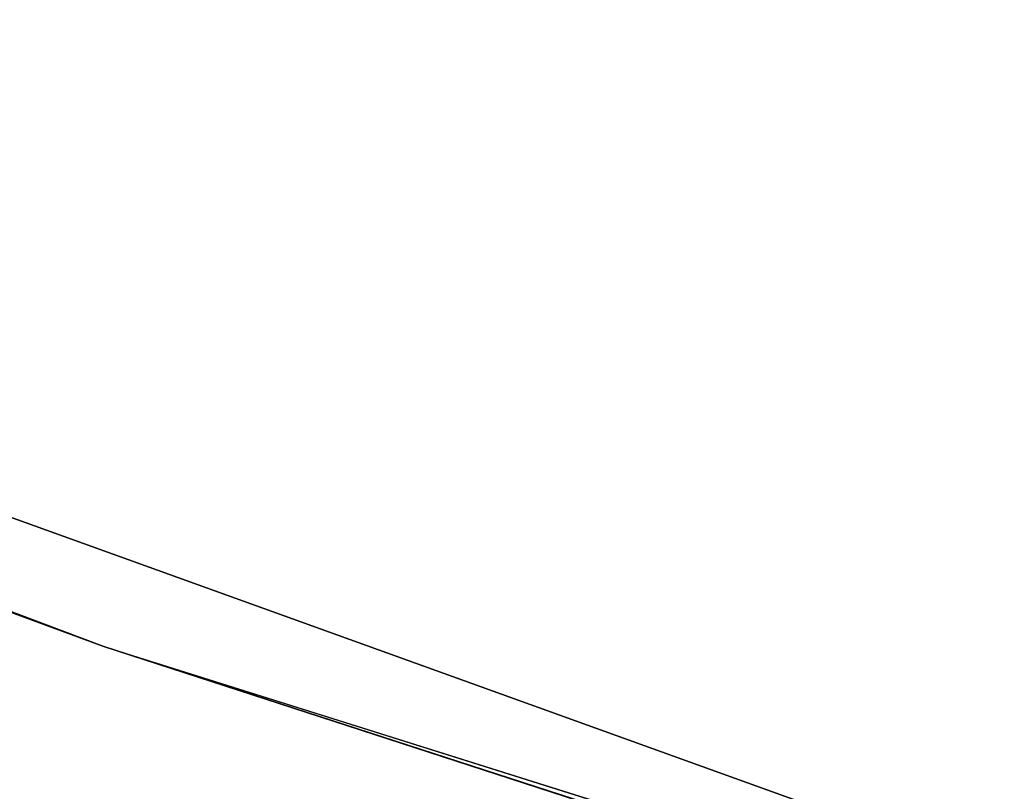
# Model space of a CAD drawing. Extents: x -775 to 775, y -775 to 775.
# Tile 113 of 256: x -241 to -233, y -704 to -698. Entities that reach past the tile are written whole.
import ezdxf

# ---------------------------------------------------------------- set-up
doc = ezdxf.new("R2010")
doc.units = 0
doc.layers.get('0').update_dxf_attribs({"color": 13, "linetype": 'CONTINUOUS'})

# ---------------------------------------------------------------- blocks, each defined once
blk = doc.blocks.new('OBJ_000001')
for p, q in [((-284.2213, -686.4879), (-218.7702, -710.0457)), ((-218.7702, -710.0457, 3), (-284.2213, -686.4879, 3)), ((-240.0314, -703.1467), (-284.2213, -686.4879, 18.222)), ((-218.7702, -710.0457, 18.222), (-284.2213, -686.4879, 18.222)), ((-218.7702, -710.0457, 38.9998), (-284.2213, -686.4879, 38.9998)), ((-240.0314, -703.1467), (-273.8607, -690.6839)), ((-240.0314, -703.1467), (-218.7702, -710.0457, 18.222)), ((-240.0314, -703.1467), (-205.6086, -713.9675))]:
    blk.add_line(p, q)
at = {"color": 7}
mesh = blk.add_polyface(dxfattribs=at)
corners = [(-284.2213, -686.4879, 18.222), (-273.8607, -690.6839), (-240.0314, -703.1467)]
mesh.append_faces([[corners[k] for k in face] for face in [(0, 1, 2)]], dxfattribs={"color": 7})
mesh = blk.add_polyface(dxfattribs=at)
corners = [(-218.7702, -710.0457, 18.222), (-240.0314, -703.1467), (-205.6086, -713.9675)]
mesh.append_faces([[corners[k] for k in face] for face in [(0, 1, 2)]], dxfattribs={"color": 7})
blk = doc.blocks.new('SKPE74C')
blk.add_blockref('OBJ_000001', (0, 0))

msp = doc.modelspace()

# ---------------------------------------------------------------- block references
msp.add_blockref('SKPE74C', (0, 0))

doc.saveas('drawing.dxf')
